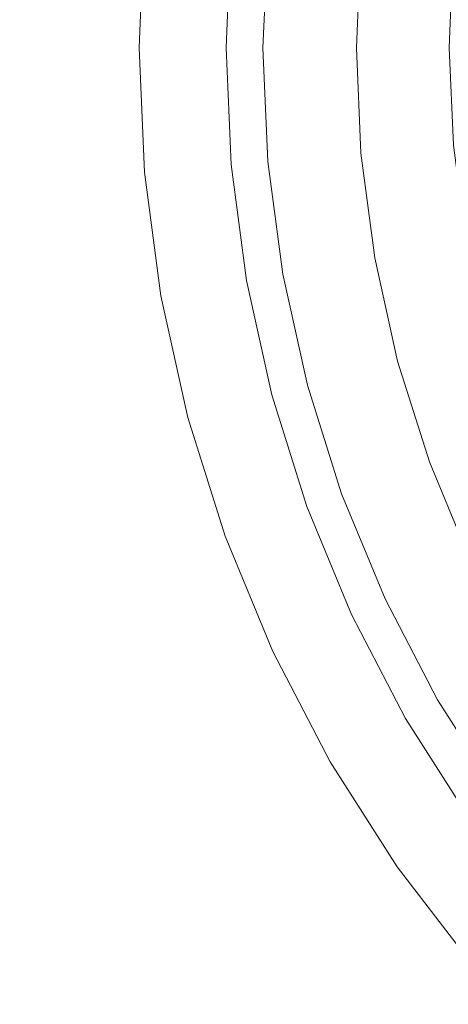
# Model space of a CAD drawing. Header units: millimetres. Extents: x -270 to 270, y -255 to 255.
# Tile 12 of 39: x -56 to -41, y -24 to 11. Entities that reach past the tile are written whole.
import ezdxf

# ---------------------------------------------------------------- set-up
doc = ezdxf.new("R2010")
doc.units = ezdxf.units.MM
doc.layers.add('LUCIDO_1', color=1, linetype='Continuous', lineweight=20, true_color=0xff0000)
doc.layers.add('Nessuna', color=7, linetype='Continuous', lineweight=9)

# ---------------------------------------------------------------- blocks, each defined once
blk = doc.blocks.new('Group')
at = {"layer": 'Nessuna', "color": 140, "linetype": 'Continuous', "lineweight": 9, "true_color": 0x00aaff, "transparency": 33554687}
for points, invisible_edges in [([(-182.352, 9.959, -80.313), (-181.662, 25.755, -80.313), (-52.016, 14.413, -89.653), (-52.21, 9.959, -89.653)], 10), ([(-52.21, 9.959, -69.614), (-52.016, 14.413, -69.614), (-162.011, 24.036, -61.549), (-162.625, 9.959, -61.549)], 10), ([(-52.21, 9.959, -89.653), (-52.016, 14.413, -89.653), (-48.915, 14.141, -89.977), (-49.097, 9.959, -89.977)], 10), ([(-39.626, 9.959, -70.634), (-39.48, 13.316, -70.634), (-52.016, 14.413, -69.614), (-52.21, 9.959, -69.614)], 10), ([(-49.097, 9.959, -89.977), (-48.915, 14.141, -89.977), (-47.596, 14.026, -90.23), (-47.774, 9.959, -90.23)], 10), ([(-47.774, 9.959, -90.23), (-47.596, 14.026, -90.23), (-47.189, 13.99, -90.326), (-47.365, 9.959, -90.326)], 14), ([(-47.365, 9.959, -90.326), (-47.189, 13.99, -90.326), (-46.792, 13.956, -90.456), (-46.966, 9.959, -90.456)], 15), ([(-46.966, 9.959, -90.456), (-46.792, 13.956, -90.456), (-46.407, 13.922, -90.619), (-46.58, 9.959, -90.619)], 15), ([(-46.58, 9.959, -90.619), (-46.407, 13.922, -90.619), (-46.037, 13.889, -90.813), (-46.208, 9.959, -90.813)], 15), ([(-46.208, 9.959, -90.813), (-46.037, 13.889, -90.813), (-45.684, 13.859, -91.039), (-45.854, 9.959, -91.039)], 15), ([(-45.854, 9.959, -91.039), (-45.684, 13.859, -91.039), (-45.351, 13.829, -91.293), (-45.52, 9.959, -91.293)], 15), ([(-45.52, 9.959, -91.293), (-45.351, 13.829, -91.293), (-45.041, 13.802, -91.574), (-45.209, 9.959, -91.574)], 15), ([(-45.209, 9.959, -91.574), (-45.041, 13.802, -91.574), (-44.755, 13.777, -91.88), (-44.922, 9.959, -91.88)], 15), ([(-44.922, 9.959, -91.88), (-44.755, 13.777, -91.88), (-44.496, 13.755, -92.209), (-44.662, 9.959, -92.209)], 15), ([(-44.662, 9.959, -92.209), (-44.496, 13.755, -92.209), (-44.266, 13.734, -92.559), (-44.43, 9.959, -92.559)], 11), ([(-44.43, 9.959, -92.559), (-44.266, 13.734, -92.559), (-40.958, 13.445, -98.064), (-41.11, 9.959, -98.064)], 10), ([(-181.662, -5.837, -80.313), (-182.352, 9.959, -80.313), (-52.21, 9.959, -89.653), (-52.016, 5.505, -89.653)], 10), ([(-52.016, 5.505, -69.614), (-52.21, 9.959, -69.614), (-162.625, 9.959, -61.549), (-162.011, -4.118, -61.549)], 10), ([(-52.016, 5.505, -89.653), (-52.21, 9.959, -89.653), (-49.097, 9.959, -89.977), (-48.915, 5.777, -89.977)], 10), ([(-39.48, 6.602, -70.634), (-39.626, 9.959, -70.634), (-52.21, 9.959, -69.614), (-52.016, 5.505, -69.614)], 10), ([(-48.915, 5.777, -89.977), (-49.097, 9.959, -89.977), (-47.774, 9.959, -90.23), (-47.596, 5.892, -90.23)], 10), ([(-47.596, 5.892, -90.23), (-47.774, 9.959, -90.23), (-47.365, 9.959, -90.326), (-47.189, 5.928, -90.326)], 14), ([(-47.189, 5.928, -90.326), (-47.365, 9.959, -90.326), (-46.966, 9.959, -90.456), (-46.792, 5.962, -90.456)], 15), ([(-46.792, 5.962, -90.456), (-46.966, 9.959, -90.456), (-46.58, 9.959, -90.619), (-46.407, 5.996, -90.619)], 15), ([(-46.407, 5.996, -90.619), (-46.58, 9.959, -90.619), (-46.208, 9.959, -90.813), (-46.037, 6.028, -90.813)], 15), ([(-46.037, 6.028, -90.813), (-46.208, 9.959, -90.813), (-45.854, 9.959, -91.039), (-45.684, 6.059, -91.039)], 15), ([(-45.684, 6.059, -91.039), (-45.854, 9.959, -91.039), (-45.52, 9.959, -91.293), (-45.351, 6.088, -91.293)], 15), ([(-45.351, 6.088, -91.293), (-45.52, 9.959, -91.293), (-45.209, 9.959, -91.574), (-45.041, 6.115, -91.574)], 15), ([(-45.041, 6.115, -91.574), (-45.209, 9.959, -91.574), (-44.922, 9.959, -91.88), (-44.755, 6.14, -91.88)], 15), ([(-44.755, 6.14, -91.88), (-44.922, 9.959, -91.88), (-44.662, 9.959, -92.209), (-44.496, 6.163, -92.209)], 15), ([(-44.496, 6.163, -92.209), (-44.662, 9.959, -92.209), (-44.43, 9.959, -92.559), (-44.266, 6.183, -92.559)], 11), ([(-44.266, 6.183, -92.559), (-44.43, 9.959, -92.559), (-41.11, 9.959, -98.064), (-40.958, 6.473, -98.064)], 10), ([(-39.041, 3.271, -70.634), (-39.48, 6.602, -70.634), (-52.016, 5.505, -69.614), (-51.434, 1.085, -69.614)], 10), ([(-43.772, 2.436, -92.559), (-44.266, 6.183, -92.559), (-40.958, 6.473, -98.064), (-40.503, 3.013, -98.064)], 10), ([(-46.27, 1.996, -90.456), (-46.792, 5.962, -90.456), (-46.407, 5.996, -90.619), (-45.889, 2.063, -90.619)], 15), ([(-45.889, 2.063, -90.619), (-46.407, 5.996, -90.619), (-46.037, 6.028, -90.813), (-45.523, 2.128, -90.813)], 15), ([(-45.523, 2.128, -90.813), (-46.037, 6.028, -90.813), (-45.684, 6.059, -91.039), (-45.174, 2.189, -91.039)], 15), ([(-45.174, 2.189, -91.039), (-45.684, 6.059, -91.039), (-45.351, 6.088, -91.293), (-44.846, 2.247, -91.293)], 15), ([(-44.846, 2.247, -91.293), (-45.351, 6.088, -91.293), (-45.041, 6.115, -91.574), (-44.539, 2.301, -91.574)], 15), ([(-44.539, 2.301, -91.574), (-45.041, 6.115, -91.574), (-44.755, 6.14, -91.88), (-44.256, 2.351, -91.88)], 15), ([(-44.256, 2.351, -91.88), (-44.755, 6.14, -91.88), (-44.496, 6.163, -92.209), (-44, 2.396, -92.209)], 15), ([(-44, 2.396, -92.209), (-44.496, 6.163, -92.209), (-44.266, 6.183, -92.559), (-43.772, 2.436, -92.559)], 11), ([(-51.434, 1.085, -89.653), (-52.016, 5.505, -89.653), (-48.915, 5.777, -89.977), (-48.368, 1.626, -89.977)], 10), ([(-48.368, 1.626, -89.977), (-48.915, 5.777, -89.977), (-47.596, 5.892, -90.23), (-47.065, 1.856, -90.23)], 10), ([(-47.065, 1.856, -90.23), (-47.596, 5.892, -90.23), (-47.189, 5.928, -90.326), (-46.663, 1.927, -90.326)], 14), ([(-46.663, 1.927, -90.326), (-47.189, 5.928, -90.326), (-46.792, 5.962, -90.456), (-46.27, 1.996, -90.456)], 15), ([(-179.599, -21.513, -80.313), (-181.662, -5.837, -80.313), (-52.016, 5.505, -89.653), (-51.434, 1.085, -89.653)], 10), ([(-51.434, 1.085, -69.614), (-52.016, 5.505, -69.614), (-162.011, -4.118, -61.549), (-160.171, -18.088, -61.549)], 10), ([(-38.314, -0.01, -70.634), (-39.041, 3.271, -70.634), (-51.434, 1.085, -69.614), (-50.469, -3.267, -69.614)], 10), ([(-42.954, -1.253, -92.559), (-43.772, 2.436, -92.559), (-40.503, 3.013, -98.064), (-39.747, -0.394, -98.064)], 10), ([(-45.03, -1.809, -90.619), (-45.889, 2.063, -90.619), (-45.523, 2.128, -90.813), (-44.671, -1.713, -90.813)], 15), ([(-44.671, -1.713, -90.813), (-45.523, 2.128, -90.813), (-45.174, 2.189, -91.039), (-44.33, -1.622, -91.039)], 15), ([(-44.33, -1.622, -91.039), (-45.174, 2.189, -91.039), (-44.846, 2.247, -91.293), (-44.007, -1.535, -91.293)], 15), ([(-44.007, -1.535, -91.293), (-44.846, 2.247, -91.293), (-44.539, 2.301, -91.574), (-43.706, -1.455, -91.574)], 15), ([(-43.706, -1.455, -91.574), (-44.539, 2.301, -91.574), (-44.256, 2.351, -91.88), (-43.429, -1.38, -91.88)], 15), ([(-43.429, -1.38, -91.88), (-44.256, 2.351, -91.88), (-44, 2.396, -92.209), (-43.178, -1.313, -92.209)], 15), ([(-43.178, -1.313, -92.209), (-44, 2.396, -92.209), (-43.772, 2.436, -92.559), (-42.954, -1.253, -92.559)], 11), ([(-47.462, -2.461, -89.977), (-48.368, 1.626, -89.977), (-47.065, 1.856, -90.23), (-46.184, -2.118, -90.23)], 10), ([(-46.184, -2.118, -90.23), (-47.065, 1.856, -90.23), (-46.663, 1.927, -90.326), (-45.789, -2.013, -90.326)], 14), ([(-45.789, -2.013, -90.326), (-46.663, 1.927, -90.326), (-46.27, 1.996, -90.456), (-45.404, -1.91, -90.456)], 15), ([(-45.404, -1.91, -90.456), (-46.27, 1.996, -90.456), (-45.889, 2.063, -90.619), (-45.03, -1.809, -90.619)], 15), ([(-50.469, -3.267, -89.653), (-51.434, 1.085, -89.653), (-48.368, 1.626, -89.977), (-47.462, -2.461, -89.977)], 10), ([(-176.176, -36.95, -80.313), (-179.599, -21.513, -80.313), (-51.434, 1.085, -89.653), (-50.469, -3.267, -89.653)], 10), ([(-50.469, -3.267, -69.614), (-51.434, 1.085, -69.614), (-160.171, -18.088, -61.549), (-157.122, -31.844, -61.549)], 10), ([(-37.304, -3.214, -70.634), (-38.314, -0.01, -70.634), (-50.469, -3.267, -69.614), (-49.129, -7.518, -69.614)], 10), ([(-41.818, -4.857, -92.559), (-42.954, -1.253, -92.559), (-39.747, -0.394, -98.064), (-38.698, -3.722, -98.064)], 10), ([(-42.549, -5.124, -91.574), (-43.706, -1.455, -91.574), (-43.429, -1.38, -91.88), (-42.28, -5.026, -91.88)], 15), ([(-42.28, -5.026, -91.88), (-43.429, -1.38, -91.88), (-43.178, -1.313, -92.209), (-42.036, -4.937, -92.209)], 15), ([(-42.036, -4.937, -92.209), (-43.178, -1.313, -92.209), (-42.954, -1.253, -92.559), (-41.818, -4.857, -92.559)], 11), ([(-43.838, -5.593, -90.619), (-45.03, -1.809, -90.619), (-44.671, -1.713, -90.813), (-43.488, -5.465, -90.813)], 15), ([(-43.488, -5.465, -90.813), (-44.671, -1.713, -90.813), (-44.33, -1.622, -91.039), (-43.156, -5.344, -91.039)], 15), ([(-43.156, -5.344, -91.039), (-44.33, -1.622, -91.039), (-44.007, -1.535, -91.293), (-42.842, -5.23, -91.293)], 15), ([(-42.842, -5.23, -91.293), (-44.007, -1.535, -91.293), (-43.706, -1.455, -91.574), (-42.549, -5.124, -91.574)], 15), ([(-44.96, -6.001, -90.23), (-46.184, -2.118, -90.23), (-45.789, -2.013, -90.326), (-44.576, -5.861, -90.326)], 14), ([(-44.576, -5.861, -90.326), (-45.789, -2.013, -90.326), (-45.404, -1.91, -90.456), (-44.201, -5.725, -90.456)], 15), ([(-44.201, -5.725, -90.456), (-45.404, -1.91, -90.456), (-45.03, -1.809, -90.619), (-43.838, -5.593, -90.619)], 15), ([(-49.129, -7.518, -89.653), (-50.469, -3.267, -89.653), (-47.462, -2.461, -89.977), (-46.203, -6.454, -89.977)], 10), ([(-46.203, -6.454, -89.977), (-47.462, -2.461, -89.977), (-46.184, -2.118, -90.23), (-44.96, -6.001, -90.23)], 10), ([(-171.422, -52.029, -80.313), (-176.176, -36.95, -80.313), (-50.469, -3.267, -89.653), (-49.129, -7.518, -89.653)], 10), ([(-49.129, -7.518, -69.614), (-50.469, -3.267, -69.614), (-157.122, -31.844, -61.549), (-152.885, -45.282, -61.549)], 10), ([(-36.018, -6.319, -70.634), (-37.304, -3.214, -70.634), (-49.129, -7.518, -69.614), (-47.423, -11.637, -69.614)], 10), ([(-40.372, -8.349, -92.559), (-41.818, -4.857, -92.559), (-38.698, -3.722, -98.064), (-37.363, -6.946, -98.064)], 10), ([(-40.582, -8.447, -92.209), (-42.036, -4.937, -92.209), (-41.818, -4.857, -92.559), (-40.372, -8.349, -92.559)], 11), ([(-41.662, -8.951, -91.039), (-43.156, -5.344, -91.039), (-42.842, -5.23, -91.293), (-41.359, -8.81, -91.293)], 15), ([(-41.359, -8.81, -91.293), (-42.842, -5.23, -91.293), (-42.549, -5.124, -91.574), (-41.077, -8.678, -91.574)], 15), ([(-41.077, -8.678, -91.574), (-42.549, -5.124, -91.574), (-42.28, -5.026, -91.88), (-40.817, -8.557, -91.88)], 15), ([(-40.817, -8.557, -91.88), (-42.28, -5.026, -91.88), (-42.036, -4.937, -92.209), (-40.582, -8.447, -92.209)], 15), ([(-42.67, -9.421, -90.456), (-44.201, -5.725, -90.456), (-43.838, -5.593, -90.619), (-42.32, -9.257, -90.619)], 15), ([(-42.32, -9.257, -90.619), (-43.838, -5.593, -90.619), (-43.488, -5.465, -90.813), (-41.983, -9.1, -90.813)], 15), ([(-41.983, -9.1, -90.813), (-43.488, -5.465, -90.813), (-43.156, -5.344, -91.039), (-41.662, -8.951, -91.039)], 15), ([(-43.402, -9.762, -90.23), (-44.96, -6.001, -90.23), (-44.576, -5.861, -90.326), (-43.032, -9.589, -90.326)], 14), ([(-43.032, -9.589, -90.326), (-44.576, -5.861, -90.326), (-44.201, -5.725, -90.456), (-42.67, -9.421, -90.456)], 15), ([(-34.466, -9.299, -70.634), (-36.018, -6.319, -70.634), (-47.423, -11.637, -69.614), (-45.364, -15.591, -69.614)], 10), ([(-44.601, -10.321, -89.977), (-46.203, -6.454, -89.977), (-44.96, -6.001, -90.23), (-43.402, -9.762, -90.23)], 10), ([(-47.423, -11.637, -89.653), (-49.129, -7.518, -89.653), (-46.203, -6.454, -89.977), (-44.601, -10.321, -89.977)], 10), ([(-165.371, -66.637, -80.313), (-171.422, -52.029, -80.313), (-49.129, -7.518, -89.653), (-47.423, -11.637, -89.653)], 10), ([(-47.423, -11.637, -69.614), (-49.129, -7.518, -69.614), (-152.885, -45.282, -61.549), (-147.493, -58.3, -61.549)], 10), ([(-39.57, -12.246, -91.293), (-41.359, -8.81, -91.293), (-41.077, -8.678, -91.574), (-39.301, -12.09, -91.574)], 15), ([(-40.488, -12.776, -90.619), (-42.32, -9.257, -90.619), (-41.983, -9.1, -90.813), (-40.166, -12.59, -90.813)], 15), ([(-40.166, -12.59, -90.813), (-41.983, -9.1, -90.813), (-41.662, -8.951, -91.039), (-39.86, -12.413, -91.039)], 15), ([(-39.86, -12.413, -91.039), (-41.662, -8.951, -91.039), (-41.359, -8.81, -91.293), (-39.57, -12.246, -91.293)], 15), ([(-32.661, -12.133, -70.634), (-34.466, -9.299, -70.634), (-45.364, -15.591, -69.614), (-42.969, -19.351, -69.614)], 10), ([(-41.168, -13.169, -90.326), (-43.032, -9.589, -90.326), (-42.67, -9.421, -90.456), (-40.823, -12.969, -90.456)], 15), ([(-40.823, -12.969, -90.456), (-42.67, -9.421, -90.456), (-42.32, -9.257, -90.619), (-40.488, -12.776, -90.619)], 15), ([(-42.668, -14.035, -89.977), (-44.601, -10.321, -89.977), (-43.402, -9.762, -90.23), (-41.522, -13.373, -90.23)], 10), ([(-41.522, -13.373, -90.23), (-43.402, -9.762, -90.23), (-43.032, -9.589, -90.326), (-41.168, -13.169, -90.326)], 14), ([(-45.364, -15.591, -89.653), (-47.423, -11.637, -89.653), (-44.601, -10.321, -89.977), (-42.668, -14.035, -89.977)], 10), ([(-158.07, -80.662, -80.313), (-165.371, -66.637, -80.313), (-47.423, -11.637, -89.653), (-45.364, -15.591, -89.653)], 10), ([(-45.364, -15.591, -69.614), (-47.423, -11.637, -69.614), (-147.493, -58.3, -61.549), (-140.986, -70.799, -61.549)], 10), ([(-30.615, -14.799, -70.634), (-32.661, -12.133, -70.634), (-42.969, -19.351, -69.614), (-40.255, -22.888, -69.614)], 10), ([(-39, -16.572, -90.326), (-41.168, -13.169, -90.326), (-40.823, -12.969, -90.456), (-38.673, -16.343, -90.456)], 15), ([(-40.419, -17.565, -89.977), (-42.668, -14.035, -89.977), (-41.522, -13.373, -90.23), (-39.335, -16.806, -90.23)], 10), ([(-39.335, -16.806, -90.23), (-41.522, -13.373, -90.23), (-41.168, -13.169, -90.326), (-39, -16.572, -90.326)], 14), ([(-42.969, -19.351, -89.653), (-45.364, -15.591, -89.653), (-42.668, -14.035, -89.977), (-40.419, -17.565, -89.977)], 10), ([(-149.575, -93.997, -80.313), (-158.07, -80.662, -80.313), (-45.364, -15.591, -89.653), (-42.969, -19.351, -89.653)], 10), ([(-42.969, -19.351, -69.614), (-45.364, -15.591, -69.614), (-140.986, -70.799, -61.549), (-133.416, -82.682, -61.549)], 10), ([(-40.255, -22.888, -89.653), (-42.969, -19.351, -89.653), (-40.419, -17.565, -89.977), (-37.87, -20.886, -89.977)], 10), ([(-139.95, -106.541, -80.313), (-149.575, -93.997, -80.313), (-42.969, -19.351, -89.653), (-40.255, -22.888, -89.653)], 10), ([(-40.255, -22.888, -69.614), (-42.969, -19.351, -69.614), (-133.416, -82.682, -61.549), (-124.838, -93.861, -61.549)], 10), ([(-129.268, -118.198, -80.313), (-139.95, -106.541, -80.313), (-40.255, -22.888, -89.653), (-37.244, -26.174, -89.653)], 10), ([(-37.244, -26.174, -69.614), (-40.255, -22.888, -69.614), (-124.838, -93.861, -61.549), (-115.319, -104.249, -61.549)], 10)]:
    blk.add_3dface(points, dxfattribs=dict(at, invisible_edges=invisible_edges))

msp = doc.modelspace()

# ---------------------------------------------------------------- block references
at = {"layer": 'LUCIDO_1', "color": 7, "transparency": 33554687}
msp.add_blockref('Group', (0, 0), dxfattribs=at)

doc.saveas('drawing.dxf')
